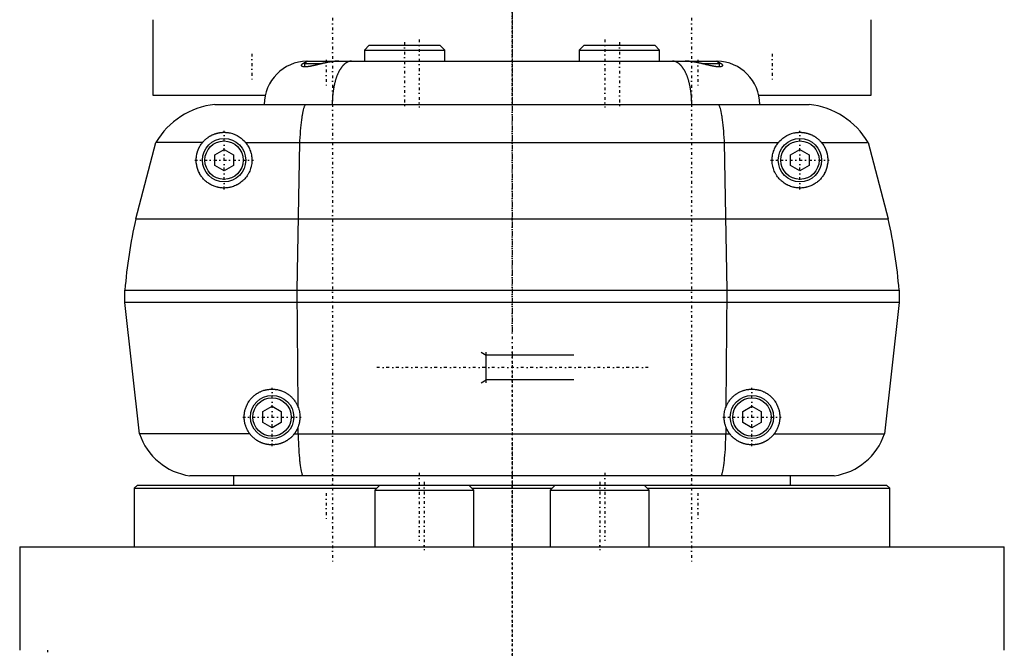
# Model space of a CAD drawing. Extents: x -90 to 90, y -1 to 703.
# Tile 2 of 4: x -80 to 80, y 288 to 390. Entities that reach past the tile are written whole.
import ezdxf

# ---------------------------------------------------------------- set-up
doc = ezdxf.new("R2010")
doc.units = 0
doc.linetypes.add('CENTER', pattern=[1.5, 0.45, -0.5, 0.05, -0.5])
for name, color, linetype in [('AM_0', 7, 'CONTINUOUS'), ('AM_10', 7, 'CONTINUOUS'), ('AM_7', 7, 'CENTER')]:
    doc.layers.add(name, color=color, linetype=linetype)

msp = doc.modelspace()

# ---------------------------------------------------------------- linework, layer by layer
at = {"layer": 'AM_0', "color": 7, "linetype": 'CONTINUOUS'}
for p, q in [((-58, 390.2), (-58, 378)), ((58, 378), (58, 390.2)), ((-23.04, 386.1), (-23.84, 385.3)), ((-23.84, 385.3), (-23.84, 383.5)), ((-23.84, 385.3), (-10.84, 385.3)), ((-23.04, 386.1), (-11.64, 386.1)), ((-10.84, 385.3), (-11.64, 386.1)), ((-10.84, 383.5), (-10.84, 385.3)), ((11.64, 386.1), (10.84, 385.3)), ((10.84, 385.3), (10.84, 383.5)), ((10.84, 385.3), (23.84, 385.3)), ((11.64, 386.1), (23.04, 386.1)), ((23.84, 385.3), (23.04, 386.1)), ((23.84, 383.5), (23.84, 385.3)), ((-33.1, 383.5), (-33.5, 383.1)), ((-33.1, 383.5), (33.1, 383.5)), ((33.5, 383.1), (33.1, 383.5)), ((-33.5, 383.1), (-33.5, 382.57)), ((-33.5, 383.1), (-30.68, 383.1)), ((30.68, 383.1), (33.5, 383.1)), ((33.5, 382.57), (33.5, 383.1)), ((-58, 378), (-39.88, 378)), ((39.88, 378), (58, 378)), ((-48, 376.5), (48, 376.5)), ((-60.75, 358), (-57.5, 370.35)), ((-49.98, 370.35), (-57.5, 370.35)), ((-48, 368.37), (-46.5, 369.23)), ((-46.5, 369.23), (-45, 368.37)), ((-43.02, 370.35), (43.02, 370.35)), ((-34.32, 370.35), (-34.77, 346.5)), ((34.77, 346.5), (34.32, 370.35)), ((45, 368.37), (46.5, 369.23)), ((46.5, 369.23), (48, 368.37)), ((49.98, 370.35), (57.5, 370.35)), ((57.5, 370.35), (60.75, 358)), ((-48, 366.63), (-48, 368.37)), ((-45, 368.37), (-45, 366.63)), ((45, 366.63), (45, 368.37)), ((48, 368.37), (48, 366.63)), ((-46.5, 365.77), (-48, 366.63)), ((-45, 366.63), (-46.5, 365.77)), ((46.5, 365.77), (45, 366.63)), ((48, 366.63), (46.5, 365.77)), ((-60.75, 358), (60.75, 358)), ((-62.5, 346.5), (62.5, 346.5)), ((-62.5, 344.5), (-62.5, 346.5)), ((-34.77, 346.5), (-34.6, 327.75)), ((34.6, 327.75), (34.77, 346.5)), ((62.5, 346.5), (62.5, 344.5)), ((-60.15, 323.3), (-62.5, 344.5)), ((62.5, 344.5), (-62.5, 344.5)), ((62.5, 344.5), (60.15, 323.3)), ((-40.25, 326.87), (-38.75, 327.73)), ((-38.75, 327.73), (-37.25, 326.87)), ((37.25, 326.87), (38.75, 327.73)), ((38.75, 327.73), (40.25, 326.87)), ((-40.25, 325.13), (-40.25, 326.87)), ((-37.25, 326.87), (-37.25, 325.13)), ((37.25, 325.13), (37.25, 326.87)), ((40.25, 326.87), (40.25, 325.13)), ((-38.75, 324.27), (-40.25, 325.13)), ((-37.25, 325.13), (-38.75, 324.27)), ((38.75, 324.27), (37.25, 325.13)), ((40.25, 325.13), (38.75, 324.27)), ((-42.35, 323.3), (-60.15, 323.3)), ((-35.15, 323.3), (35.15, 323.3)), ((-34.57, 324.34), (-34.56, 323.3)), ((34.56, 323.3), (34.57, 324.34)), ((42.35, 323.3), (60.15, 323.3)), ((52, 316.5), (-52, 316.5)), ((-45, 316.5), (-45, 315)), ((45, 315), (45, 316.5)), ((-60.5, 315), (-61, 314.5)), ((-60.5, 315), (60.5, 315)), ((-21.36, 315), (-22.16, 314.2)), ((-6.16, 314.2), (-6.96, 315)), ((6.96, 315), (6.16, 314.2)), ((22.16, 314.2), (21.36, 315)), ((61, 314.5), (60.5, 315)), ((-61, 314.5), (-61, 305)), ((-61, 314.5), (-21.86, 314.5)), ((-22.16, 314.2), (-22.16, 305)), ((-22.16, 314.2), (-6.16, 314.2)), ((-6.46, 314.5), (6.46, 314.5)), ((-6.16, 305), (-6.16, 314.2)), ((6.16, 314.2), (6.16, 305)), ((6.16, 314.2), (22.16, 314.2)), ((21.86, 314.5), (61, 314.5)), ((22.16, 305), (22.16, 314.2)), ((61, 305), (61, 314.5)), ((-79.5, 305), (-79.5, 288.3)), ((-79.5, 305), (79.5, 305)), ((79.5, 288.3), (79.5, 305)), ((-75, 288.3), (-75, 288))]:
    msp.add_line(p, q, dxfattribs=at)
for points in [[(-27.99, 383.5, 0), (-28.02, 383.5, 0), (-28.09, 383.5, 0), (-28.16, 383.5, 0), (-28.19, 383.5, 0), (-28.22, 383.5, 0), (-28.29, 383.49, 0), (-28.36, 383.49, 0), (-28.43, 383.48, 0), (-28.5, 383.48, 0), (-28.56, 383.47, 0), (-28.6, 383.47, 0), (-28.63, 383.47, 0), (-28.7, 383.46, 0), (-28.78, 383.45, 0), (-28.85, 383.44, 0), (-28.92, 383.44, 0), (-28.99, 383.43, 0), (-29.03, 383.42, 0), (-29.06, 383.42, 0), (-29.13, 383.41, 0), (-29.21, 383.4, 0), (-29.24, 383.39, 0), (-29.28, 383.38, 0), (-29.35, 383.37, 0), (-29.43, 383.36, 0), (-29.46, 383.35, 0), (-29.5, 383.35, 0), (-29.57, 383.33, 0), (-29.65, 383.32, 0), (-29.72, 383.31, 0), (-29.8, 383.29, 0), (-29.87, 383.28, 0), (-29.91, 383.27, 0), (-29.95, 383.26, 0), (-30.02, 383.25, 0), (-30.09, 383.23, 0), (-30.17, 383.22, 0), (-30.24, 383.2, 0), (-30.32, 383.18, 0), (-30.36, 383.17, 0), (-30.39, 383.17, 0), (-30.47, 383.15, 0), (-30.54, 383.13, 0), (-30.61, 383.12, 0), (-30.69, 383.1, 0), (-30.76, 383.08, 0), (-30.8, 383.07, 0), (-30.84, 383.06, 0), (-30.91, 383.05, 0), (-30.98, 383.03, 0), (-31.06, 383.01, 0), (-31.13, 382.99, 0), (-31.2, 382.98, 0), (-31.24, 382.97, 0), (-31.27, 382.96, 0), (-31.34, 382.94, 0), (-31.41, 382.92, 0), (-31.49, 382.91, 0), (-31.56, 382.89, 0), (-31.63, 382.87, 0), (-31.66, 382.87, 0), (-31.7, 382.86, 0), (-31.76, 382.84, 0), (-31.83, 382.82, 0), (-31.87, 382.82, 0), (-31.9, 382.81, 0), (-31.97, 382.79, 0), (-32.03, 382.78, 0), (-32.07, 382.77, 0), (-32.1, 382.76, 0), (-32.17, 382.75, 0), (-32.23, 382.73, 0), (-32.3, 382.72, 0), (-32.36, 382.71, 0), (-32.42, 382.69, 0), (-32.45, 382.69, 0), (-32.48, 382.68, 0), (-32.54, 382.67, 0), (-32.6, 382.66, 0), (-32.66, 382.65, 0), (-32.72, 382.64, 0), (-32.78, 382.63, 0), (-32.81, 382.62, 0), (-32.84, 382.62, 0), (-32.89, 382.61, 0), (-32.94, 382.6, 0), (-33, 382.6, 0), (-33.05, 382.59, 0), (-33.1, 382.59, 0), (-33.13, 382.58, 0), (-33.15, 382.58, 0), (-33.2, 382.58, 0), (-33.25, 382.57, 0), (-33.3, 382.57, 0), (-33.34, 382.57, 0), (-33.38, 382.57, 0), (-33.41, 382.57, 0), (-33.43, 382.57, 0), (-33.47, 382.57, 0), (-33.51, 382.57, 0), (-33.55, 382.57, 0), (-33.58, 382.57, 0), (-33.62, 382.58, 0), (-33.63, 382.58, 0), (-33.65, 382.58, 0), (-33.68, 382.58, 0), (-33.72, 382.59, 0), (-33.73, 382.59, 0), (-33.74, 382.6, 0), (-33.77, 382.6, 0), (-33.8, 382.61, 0), (-33.81, 382.62, 0), (-33.82, 382.62, 0), (-33.85, 382.63, 0), (-33.87, 382.64, 0), (-33.89, 382.65, 0), (-33.91, 382.66, 0), (-33.92, 382.67, 0), (-33.93, 382.68, 0), (-33.94, 382.69, 0), (-33.95, 382.7, 0), (-33.96, 382.71, 0), (-33.97, 382.73, 0), (-33.98, 382.74, 0), (-33.99, 382.76, 0), (-33.99, 382.76, 0), (-33.99, 382.77, 0), (-34, 382.79, 0), (-34, 382.8, 0), (-34, 382.81, 0)], [(-34, 382.81, 0), (-34, 382.83, 0), (-33.99, 382.86, 0), (-33.99, 382.89, 0), (-33.98, 382.9, 0), (-33.97, 382.92, 0), (-33.95, 382.95, 0), (-33.93, 382.98, 0), (-33.9, 383.01, 0), (-33.87, 383.04, 0), (-33.83, 383.07, 0), (-33.81, 383.09, 0), (-33.79, 383.11, 0), (-33.74, 383.14, 0), (-33.69, 383.17, 0), (-33.64, 383.2, 0), (-33.58, 383.23, 0), (-33.51, 383.26, 0), (-33.48, 383.27, 0), (-33.44, 383.29, 0), (-33.37, 383.32, 0), (-33.29, 383.34, 0), (-33.25, 383.35, 0)], [(-25.91, 383.5, 0), (-25.93, 383.5, 0), (-25.98, 383.5, 0), (-26.02, 383.5, 0), (-26.05, 383.49, 0), (-26.07, 383.49, 0), (-26.12, 383.49, 0), (-26.16, 383.48, 0), (-26.21, 383.47, 0), (-26.25, 383.46, 0), (-26.3, 383.45, 0), (-26.32, 383.44, 0), (-26.34, 383.43, 0), (-26.39, 383.42, 0), (-26.43, 383.4, 0), (-26.48, 383.39, 0), (-26.52, 383.37, 0), (-26.57, 383.35, 0), (-26.59, 383.34, 0), (-26.61, 383.33, 0), (-26.66, 383.3, 0), (-26.7, 383.28, 0), (-26.72, 383.27, 0), (-26.75, 383.25, 0), (-26.79, 383.22, 0), (-26.83, 383.2, 0), (-26.85, 383.18, 0), (-26.88, 383.17, 0), (-26.92, 383.13, 0), (-26.96, 383.1, 0), (-27.01, 383.07, 0), (-27.05, 383.03, 0), (-27.09, 382.99, 0), (-27.11, 382.97, 0), (-27.13, 382.96, 0), (-27.17, 382.92, 0), (-27.22, 382.87, 0), (-27.26, 382.83, 0), (-27.3, 382.79, 0), (-27.34, 382.74, 0), (-27.36, 382.72, 0), (-27.38, 382.7, 0), (-27.42, 382.65, 0), (-27.46, 382.6, 0), (-27.5, 382.55, 0), (-27.54, 382.5, 0), (-27.57, 382.44, 0), (-27.59, 382.42, 0), (-27.61, 382.39, 0), (-27.65, 382.33, 0), (-27.69, 382.28, 0), (-27.72, 382.22, 0), (-27.76, 382.16, 0), (-27.8, 382.1, 0), (-27.81, 382.07, 0), (-27.83, 382.04, 0), (-27.87, 381.98, 0), (-27.9, 381.91, 0), (-27.94, 381.85, 0), (-27.97, 381.78, 0), (-28.01, 381.71, 0), (-28.02, 381.68, 0), (-28.04, 381.64, 0), (-28.07, 381.57, 0), (-28.1, 381.5, 0), (-28.12, 381.47, 0), (-28.14, 381.43, 0), (-28.17, 381.36, 0), (-28.2, 381.28, 0), (-28.21, 381.25, 0), (-28.23, 381.21, 0), (-28.26, 381.13, 0), (-28.29, 381.06, 0), (-28.32, 380.98, 0), (-28.35, 380.9, 0), (-28.37, 380.82, 0), (-28.39, 380.78, 0), (-28.4, 380.74, 0), (-28.43, 380.66, 0), (-28.45, 380.58, 0), (-28.48, 380.49, 0), (-28.5, 380.41, 0), (-28.53, 380.32, 0), (-28.54, 380.28, 0), (-28.55, 380.24, 0), (-28.58, 380.15, 0), (-28.6, 380.06, 0), (-28.62, 379.97, 0), (-28.64, 379.89, 0), (-28.67, 379.8, 0), (-28.68, 379.75, 0), (-28.69, 379.71, 0), (-28.71, 379.61, 0), (-28.73, 379.52, 0), (-28.75, 379.43, 0), (-28.76, 379.34, 0), (-28.78, 379.24, 0), (-28.79, 379.19, 0), (-28.8, 379.15, 0), (-28.82, 379.05, 0), (-28.83, 378.96, 0), (-28.85, 378.86, 0), (-28.86, 378.76, 0), (-28.88, 378.67, 0), (-28.88, 378.62, 0), (-28.89, 378.57, 0), (-28.9, 378.47, 0), (-28.91, 378.37, 0), (-28.92, 378.32, 0), (-28.93, 378.27, 0), (-28.94, 378.17, 0), (-28.95, 378.07, 0), (-28.95, 378.02, 0), (-28.96, 377.97, 0), (-28.97, 377.87, 0), (-28.97, 377.77, 0), (-28.98, 377.67, 0), (-28.99, 377.57, 0), (-29, 377.47, 0), (-29, 377.42, 0), (-29, 377.37, 0), (-29.01, 377.27, 0), (-29.01, 377.17, 0), (-29.02, 377.06, 0), (-29.02, 376.96, 0), (-29.02, 376.86, 0), (-29.02, 376.81, 0), (-29.02, 376.76, 0), (-29.03, 376.65, 0), (-29.03, 376.55, 0), (-29.03, 376.5, 0)], [(29.03, 376.5, 0), (29.03, 376.55, 0), (29.03, 376.65, 0), (29.02, 376.76, 0), (29.02, 376.81, 0), (29.02, 376.86, 0), (29.02, 376.96, 0), (29.02, 377.06, 0), (29.01, 377.17, 0), (29.01, 377.27, 0), (29, 377.37, 0), (29, 377.42, 0), (29, 377.47, 0), (28.99, 377.57, 0), (28.98, 377.67, 0), (28.97, 377.77, 0), (28.97, 377.87, 0), (28.96, 377.97, 0), (28.95, 378.02, 0), (28.95, 378.07, 0), (28.94, 378.17, 0), (28.93, 378.27, 0), (28.92, 378.32, 0), (28.91, 378.37, 0), (28.9, 378.47, 0), (28.89, 378.57, 0), (28.88, 378.62, 0), (28.88, 378.67, 0), (28.86, 378.76, 0), (28.85, 378.86, 0), (28.83, 378.96, 0), (28.82, 379.05, 0), (28.8, 379.15, 0), (28.79, 379.19, 0), (28.78, 379.24, 0), (28.76, 379.34, 0), (28.75, 379.43, 0), (28.73, 379.52, 0), (28.71, 379.61, 0), (28.69, 379.71, 0), (28.68, 379.75, 0), (28.67, 379.8, 0), (28.64, 379.89, 0), (28.62, 379.97, 0), (28.6, 380.06, 0), (28.58, 380.15, 0), (28.55, 380.24, 0), (28.54, 380.28, 0), (28.53, 380.32, 0), (28.5, 380.41, 0), (28.48, 380.49, 0), (28.45, 380.58, 0), (28.43, 380.66, 0), (28.4, 380.74, 0), (28.39, 380.78, 0), (28.37, 380.82, 0), (28.35, 380.9, 0), (28.32, 380.98, 0), (28.29, 381.06, 0), (28.26, 381.13, 0), (28.23, 381.21, 0), (28.21, 381.25, 0), (28.2, 381.28, 0), (28.17, 381.36, 0), (28.14, 381.43, 0), (28.12, 381.47, 0), (28.1, 381.5, 0), (28.07, 381.57, 0), (28.04, 381.64, 0), (28.02, 381.68, 0), (28.01, 381.71, 0), (27.97, 381.78, 0), (27.94, 381.85, 0), (27.9, 381.91, 0), (27.87, 381.98, 0), (27.83, 382.04, 0), (27.81, 382.07, 0), (27.8, 382.1, 0), (27.76, 382.16, 0), (27.72, 382.22, 0), (27.69, 382.28, 0), (27.65, 382.33, 0), (27.61, 382.39, 0), (27.59, 382.42, 0), (27.57, 382.44, 0), (27.54, 382.5, 0), (27.5, 382.55, 0), (27.46, 382.6, 0), (27.42, 382.65, 0), (27.38, 382.7, 0), (27.36, 382.72, 0), (27.34, 382.74, 0), (27.3, 382.79, 0), (27.26, 382.83, 0), (27.22, 382.87, 0), (27.17, 382.92, 0), (27.13, 382.96, 0), (27.11, 382.97, 0), (27.09, 382.99, 0), (27.05, 383.03, 0), (27.01, 383.07, 0), (26.96, 383.1, 0), (26.92, 383.13, 0), (26.88, 383.17, 0), (26.85, 383.18, 0), (26.83, 383.2, 0), (26.79, 383.22, 0), (26.75, 383.25, 0), (26.72, 383.27, 0), (26.7, 383.28, 0), (26.66, 383.3, 0), (26.61, 383.33, 0), (26.59, 383.34, 0), (26.57, 383.35, 0), (26.52, 383.37, 0), (26.48, 383.39, 0), (26.43, 383.4, 0), (26.39, 383.42, 0), (26.34, 383.43, 0), (26.32, 383.44, 0), (26.3, 383.45, 0), (26.25, 383.46, 0), (26.21, 383.47, 0), (26.16, 383.48, 0), (26.12, 383.49, 0), (26.07, 383.49, 0), (26.05, 383.49, 0), (26.02, 383.5, 0), (25.98, 383.5, 0), (25.93, 383.5, 0), (25.91, 383.5, 0)], [(34, 382.81, 0), (34, 382.81, 0), (34, 382.79, 0), (34, 382.78, 0), (33.99, 382.77, 0), (33.99, 382.76, 0), (33.99, 382.75, 0), (33.98, 382.74, 0), (33.97, 382.72, 0), (33.96, 382.71, 0), (33.95, 382.7, 0), (33.95, 382.69, 0), (33.94, 382.69, 0), (33.93, 382.68, 0), (33.91, 382.66, 0), (33.9, 382.65, 0), (33.88, 382.64, 0), (33.86, 382.64, 0), (33.85, 382.63, 0), (33.84, 382.63, 0), (33.82, 382.62, 0), (33.8, 382.61, 0), (33.78, 382.61, 0), (33.77, 382.6, 0), (33.75, 382.6, 0), (33.72, 382.59, 0), (33.71, 382.59, 0), (33.69, 382.59, 0), (33.66, 382.58, 0), (33.63, 382.58, 0), (33.6, 382.57, 0), (33.56, 382.57, 0), (33.53, 382.57, 0), (33.51, 382.57, 0), (33.49, 382.57, 0), (33.46, 382.57, 0), (33.42, 382.57, 0), (33.38, 382.57, 0), (33.33, 382.57, 0), (33.29, 382.57, 0), (33.27, 382.57, 0), (33.25, 382.57, 0), (33.2, 382.58, 0), (33.16, 382.58, 0), (33.11, 382.58, 0), (33.06, 382.59, 0), (33.01, 382.6, 0), (32.99, 382.6, 0), (32.96, 382.6, 0), (32.91, 382.61, 0), (32.85, 382.62, 0), (32.8, 382.63, 0), (32.74, 382.63, 0), (32.69, 382.64, 0), (32.66, 382.65, 0), (32.63, 382.65, 0), (32.57, 382.67, 0), (32.51, 382.68, 0), (32.45, 382.69, 0), (32.39, 382.7, 0), (32.33, 382.71, 0), (32.3, 382.72, 0), (32.26, 382.73, 0), (32.2, 382.74, 0), (32.14, 382.76, 0), (32.1, 382.76, 0), (32.07, 382.77, 0), (32, 382.79, 0), (31.94, 382.8, 0), (31.9, 382.81, 0), (31.87, 382.82, 0), (31.8, 382.83, 0), (31.73, 382.85, 0), (31.66, 382.87, 0), (31.59, 382.88, 0), (31.52, 382.9, 0), (31.48, 382.91, 0), (31.45, 382.92, 0), (31.37, 382.93, 0), (31.3, 382.95, 0), (31.23, 382.97, 0), (31.15, 382.99, 0), (31.08, 383.01, 0), (31.04, 383.02, 0), (31, 383.02, 0), (30.93, 383.04, 0), (30.85, 383.06, 0), (30.77, 383.08, 0), (30.7, 383.1, 0), (30.62, 383.11, 0), (30.58, 383.12, 0), (30.54, 383.13, 0), (30.46, 383.15, 0), (30.38, 383.17, 0), (30.31, 383.19, 0), (30.23, 383.2, 0), (30.15, 383.22, 0), (30.11, 383.23, 0), (30.07, 383.24, 0), (29.99, 383.25, 0), (29.91, 383.27, 0), (29.83, 383.29, 0), (29.75, 383.3, 0), (29.67, 383.32, 0), (29.63, 383.32, 0), (29.59, 383.33, 0), (29.51, 383.35, 0), (29.43, 383.36, 0), (29.39, 383.37, 0), (29.35, 383.37, 0), (29.27, 383.39, 0), (29.19, 383.4, 0), (29.15, 383.4, 0), (29.11, 383.41, 0), (29.03, 383.42, 0), (28.95, 383.43, 0), (28.87, 383.44, 0), (28.79, 383.45, 0), (28.71, 383.46, 0), (28.67, 383.46, 0), (28.63, 383.47, 0), (28.56, 383.47, 0), (28.48, 383.48, 0), (28.4, 383.49, 0), (28.33, 383.49, 0), (28.25, 383.49, 0), (28.21, 383.5, 0), (28.18, 383.5, 0), (28.1, 383.5, 0), (28.03, 383.5, 0), (27.99, 383.5, 0)], [(33.25, 383.35, 0), (33.29, 383.34, 0), (33.36, 383.32, 0), (33.44, 383.29, 0), (33.47, 383.28, 0), (33.5, 383.26, 0), (33.57, 383.23, 0), (33.63, 383.2, 0), (33.68, 383.17, 0), (33.73, 383.14, 0), (33.78, 383.11, 0), (33.8, 383.1, 0), (33.82, 383.08, 0), (33.86, 383.05, 0), (33.9, 383.02, 0), (33.93, 382.98, 0), (33.95, 382.95, 0), (33.97, 382.92, 0), (33.98, 382.9, 0), (33.98, 382.89, 0), (33.99, 382.86, 0), (34, 382.83, 0), (34, 382.81, 0)], [(-33.33, 376.5, 0), (-33.37, 376.46, 0), (-33.44, 376.36, 0), (-33.51, 376.23, 0), (-33.55, 376.15, 0), (-33.58, 376.06, 0), (-33.65, 375.86, 0), (-33.71, 375.63, 0), (-33.78, 375.36, 0), (-33.84, 375.07, 0), (-33.89, 374.74, 0), (-33.92, 374.57, 0), (-33.95, 374.39, 0), (-34, 374.01, 0), (-34.05, 373.6, 0), (-34.1, 373.16, 0), (-34.15, 372.7, 0), (-34.19, 372.21, 0), (-34.21, 371.96, 0), (-34.23, 371.71, 0), (-34.27, 371.18, 0), (-34.3, 370.63, 0), (-34.32, 370.35, 0)], [(34.32, 370.35, 0), (34.3, 370.63, 0), (34.27, 371.18, 0), (34.23, 371.71, 0), (34.21, 371.96, 0), (34.19, 372.21, 0), (34.15, 372.69, 0), (34.1, 373.15, 0), (34.05, 373.59, 0), (34, 374, 0), (33.95, 374.38, 0), (33.92, 374.56, 0), (33.89, 374.74, 0), (33.84, 375.06, 0), (33.78, 375.36, 0), (33.71, 375.62, 0), (33.65, 375.86, 0), (33.58, 376.06, 0), (33.55, 376.14, 0), (33.51, 376.22, 0), (33.44, 376.36, 0), (33.37, 376.46, 0), (33.33, 376.5, 0)], [(-49.98, 370.35, 0), (-49.95, 370.39, 0), (-49.89, 370.45, 0), (-49.83, 370.52, 0), (-49.8, 370.56, 0), (-49.77, 370.59, 0), (-49.71, 370.66, 0), (-49.64, 370.72, 0), (-49.58, 370.78, 0), (-49.51, 370.84, 0), (-49.45, 370.9, 0), (-49.41, 370.93, 0), (-49.38, 370.96, 0), (-49.31, 371.02, 0), (-49.24, 371.07, 0), (-49.17, 371.13, 0), (-49.09, 371.18, 0), (-49.02, 371.23, 0), (-48.99, 371.25, 0), (-48.95, 371.28, 0), (-48.88, 371.32, 0), (-48.8, 371.37, 0), (-48.77, 371.39, 0), (-48.73, 371.41, 0), (-48.65, 371.45, 0), (-48.58, 371.49, 0), (-48.54, 371.51, 0), (-48.5, 371.53, 0), (-48.43, 371.57, 0), (-48.35, 371.6, 0), (-48.28, 371.63, 0), (-48.2, 371.67, 0), (-48.12, 371.7, 0), (-48.09, 371.71, 0), (-48.05, 371.73, 0), (-47.97, 371.75, 0), (-47.89, 371.78, 0), (-47.82, 371.8, 0), (-47.74, 371.82, 0), (-47.67, 371.85, 0), (-47.63, 371.86, 0), (-47.59, 371.87, 0), (-47.52, 371.88, 0), (-47.44, 371.9, 0), (-47.37, 371.92, 0), (-47.29, 371.93, 0), (-47.22, 371.94, 0), (-47.18, 371.95, 0), (-47.14, 371.95, 0), (-47.07, 371.96, 0), (-47, 371.97, 0), (-46.92, 371.98, 0), (-46.85, 371.99, 0), (-46.78, 371.99, 0), (-46.74, 371.99, 0), (-46.71, 372, 0), (-46.64, 372, 0), (-46.56, 372, 0), (-46.49, 372, 0), (-46.42, 372, 0), (-46.35, 372, 0), (-46.32, 372, 0), (-46.28, 371.99, 0), (-46.21, 371.99, 0), (-46.15, 371.99, 0), (-46.11, 371.98, 0), (-46.08, 371.98, 0), (-46.01, 371.97, 0), (-45.94, 371.97, 0), (-45.91, 371.96, 0), (-45.87, 371.96, 0), (-45.81, 371.95, 0), (-45.74, 371.94, 0), (-45.51, 371.89, 0), (-45.13, 371.79, 0), (-44.76, 371.65, 0), (-44.4, 371.48, 0), (-44.06, 371.28, 0), (-43.9, 371.17, 0), (-43.74, 371.06, 0), (-43.44, 370.8, 0), (-43.27, 370.63, 0), (-43.22, 370.58, 0), (-43.18, 370.53, 0), (-43.15, 370.51, 0), (-43.13, 370.48, 0), (-43.08, 370.43, 0), (-43.04, 370.38, 0), (-43.02, 370.35, 0)], [(43.02, 370.35, 0), (43.04, 370.38, 0), (43.08, 370.43, 0), (43.13, 370.48, 0), (43.15, 370.51, 0), (43.18, 370.53, 0), (43.22, 370.58, 0), (43.27, 370.63, 0), (43.44, 370.8, 0), (43.74, 371.06, 0), (43.9, 371.17, 0), (44.06, 371.28, 0), (44.4, 371.48, 0), (44.76, 371.65, 0), (45.13, 371.79, 0), (45.51, 371.89, 0), (45.74, 371.94, 0), (45.81, 371.95, 0), (45.87, 371.96, 0), (45.91, 371.96, 0), (45.94, 371.97, 0), (46.01, 371.97, 0), (46.08, 371.98, 0), (46.11, 371.98, 0), (46.15, 371.99, 0), (46.21, 371.99, 0), (46.28, 371.99, 0), (46.32, 372, 0), (46.35, 372, 0), (46.42, 372, 0), (46.49, 372, 0), (46.56, 372, 0), (46.64, 372, 0), (46.71, 372, 0), (46.74, 371.99, 0), (46.78, 371.99, 0), (46.85, 371.99, 0), (46.93, 371.98, 0), (47, 371.97, 0), (47.07, 371.96, 0), (47.15, 371.95, 0), (47.18, 371.95, 0), (47.22, 371.94, 0), (47.29, 371.93, 0), (47.37, 371.92, 0), (47.44, 371.9, 0), (47.52, 371.88, 0), (47.59, 371.86, 0), (47.63, 371.86, 0), (47.67, 371.85, 0), (47.75, 371.82, 0), (47.82, 371.8, 0), (47.9, 371.78, 0), (47.97, 371.75, 0), (48.05, 371.72, 0), (48.09, 371.71, 0), (48.13, 371.7, 0), (48.2, 371.67, 0), (48.28, 371.63, 0), (48.35, 371.6, 0), (48.43, 371.57, 0), (48.5, 371.53, 0), (48.54, 371.51, 0), (48.58, 371.49, 0), (48.65, 371.45, 0), (48.73, 371.41, 0), (48.77, 371.39, 0), (48.8, 371.37, 0), (48.88, 371.32, 0), (48.95, 371.27, 0), (48.99, 371.25, 0), (49.02, 371.23, 0), (49.1, 371.18, 0), (49.17, 371.12, 0), (49.24, 371.07, 0), (49.31, 371.02, 0), (49.38, 370.96, 0), (49.41, 370.93, 0), (49.45, 370.9, 0), (49.51, 370.84, 0), (49.58, 370.78, 0), (49.64, 370.72, 0), (49.71, 370.65, 0), (49.77, 370.59, 0), (49.8, 370.56, 0), (49.83, 370.52, 0), (49.89, 370.45, 0), (49.95, 370.39, 0), (49.98, 370.35, 0)], [(-43.02, 370.35, 0), (-42.96, 370.28, 0), (-42.85, 370.14, 0), (-42.75, 369.99, 0), (-42.7, 369.91, 0), (-42.65, 369.83, 0), (-42.56, 369.67, 0), (-42.47, 369.5, 0), (-42.38, 369.32, 0), (-42.31, 369.14, 0), (-42.24, 368.95, 0), (-42.21, 368.86, 0), (-42.18, 368.76, 0), (-42.13, 368.56, 0), (-42.08, 368.36, 0), (-42.05, 368.16, 0), (-42.02, 367.96, 0), (-42.01, 367.75, 0), (-42, 367.65, 0), (-42, 367.55, 0), (-42, 367.35, 0), (-42.01, 367.14, 0), (-42.02, 367.04, 0), (-42.03, 366.94, 0), (-42.06, 366.74, 0), (-42.1, 366.54, 0), (-42.13, 366.44, 0), (-42.15, 366.34, 0), (-42.21, 366.13, 0), (-42.28, 365.93, 0), (-42.36, 365.73, 0), (-42.45, 365.54, 0), (-42.55, 365.35, 0), (-42.6, 365.25, 0), (-42.66, 365.16, 0), (-42.77, 364.98, 0), (-42.9, 364.8, 0), (-43.03, 364.64, 0), (-43.17, 364.48, 0), (-43.31, 364.32, 0), (-43.39, 364.25, 0), (-43.46, 364.18, 0), (-43.62, 364.04, 0), (-43.77, 363.92, 0), (-43.94, 363.8, 0), (-44.1, 363.69, 0), (-44.27, 363.59, 0), (-44.36, 363.54, 0), (-44.45, 363.5, 0), (-44.62, 363.41, 0), (-44.8, 363.33, 0), (-44.99, 363.26, 0), (-45.17, 363.2, 0), (-45.36, 363.15, 0), (-45.45, 363.12, 0), (-45.54, 363.1, 0), (-45.73, 363.07, 0), (-45.91, 363.04, 0), (-46.09, 363.02, 0), (-46.28, 363.01, 0), (-46.45, 363, 0), (-46.54, 363, 0), (-46.63, 363, 0), (-46.8, 363.01, 0), (-46.97, 363.02, 0), (-47.05, 363.03, 0), (-47.14, 363.05, 0), (-47.3, 363.07, 0), (-47.45, 363.1, 0), (-47.53, 363.12, 0), (-47.61, 363.14, 0), (-47.77, 363.18, 0), (-47.93, 363.23, 0), (-48.08, 363.29, 0), (-48.23, 363.35, 0), (-48.38, 363.41, 0), (-48.46, 363.45, 0), (-48.53, 363.48, 0), (-48.67, 363.56, 0), (-48.82, 363.64, 0), (-48.95, 363.73, 0), (-49.09, 363.82, 0), (-49.22, 363.91, 0), (-49.28, 363.96, 0), (-49.35, 364.01, 0), (-49.47, 364.12, 0), (-49.59, 364.23, 0), (-49.7, 364.34, 0), (-49.81, 364.45, 0), (-49.92, 364.57, 0), (-49.97, 364.63, 0), (-50.02, 364.69, 0), (-50.11, 364.82, 0), (-50.2, 364.94, 0), (-50.29, 365.07, 0), (-50.37, 365.21, 0), (-50.45, 365.35, 0), (-50.49, 365.43, 0), (-50.53, 365.5, 0), (-50.6, 365.65, 0), (-50.67, 365.81, 0), (-50.73, 365.97, 0), (-50.79, 366.14, 0), (-50.84, 366.31, 0), (-50.86, 366.4, 0), (-50.88, 366.49, 0), (-50.92, 366.67, 0), (-50.95, 366.85, 0), (-50.97, 366.94, 0), (-50.98, 367.04, 0), (-50.99, 367.22, 0), (-51, 367.42, 0), (-51, 367.51, 0), (-51, 367.61, 0), (-50.99, 367.8, 0), (-50.97, 368, 0), (-50.95, 368.2, 0), (-50.91, 368.4, 0), (-50.88, 368.51, 0), (-50.88, 368.55, 0), (-50.87, 368.58, 0), (-50.86, 368.6, 0), (-50.86, 368.61, 0), (-50.85, 368.65, 0), (-50.84, 368.68, 0), (-50.84, 368.7, 0), (-50.83, 368.71, 0), (-50.82, 368.75, 0), (-50.81, 368.78, 0), (-50.81, 368.8, 0), (-50.8, 368.81, 0), (-50.79, 368.85, 0), (-50.78, 368.88, 0), (-50.77, 368.91, 0), (-50.76, 368.95, 0), (-50.75, 368.98, 0), (-50.74, 369, 0), (-50.74, 369.01, 0), (-50.73, 369.05, 0), (-50.71, 369.08, 0), (-50.7, 369.11, 0), (-50.69, 369.14, 0), (-50.68, 369.18, 0), (-50.67, 369.19, 0), (-50.66, 369.21, 0), (-50.65, 369.24, 0), (-50.64, 369.27, 0), (-50.62, 369.31, 0), (-50.61, 369.34, 0), (-50.59, 369.37, 0), (-50.59, 369.39, 0), (-50.58, 369.4, 0), (-50.56, 369.43, 0), (-50.55, 369.47, 0), (-50.49, 369.58, 0), (-50.39, 369.76, 0), (-50.34, 369.85, 0), (-50.28, 369.94, 0), (-50.17, 370.11, 0), (-50.05, 370.27, 0), (-49.98, 370.35, 0)], [(49.98, 370.35, 0), (50.05, 370.27, 0), (50.17, 370.11, 0), (50.28, 369.94, 0), (50.34, 369.85, 0), (50.39, 369.76, 0), (50.49, 369.58, 0), (50.55, 369.47, 0), (50.56, 369.43, 0), (50.58, 369.4, 0), (50.59, 369.39, 0), (50.59, 369.37, 0), (50.61, 369.34, 0), (50.62, 369.31, 0), (50.64, 369.27, 0), (50.65, 369.24, 0), (50.66, 369.21, 0), (50.67, 369.19, 0), (50.68, 369.18, 0), (50.69, 369.14, 0), (50.7, 369.11, 0), (50.71, 369.08, 0), (50.73, 369.05, 0), (50.74, 369.01, 0), (50.74, 369, 0), (50.75, 368.98, 0), (50.76, 368.95, 0), (50.77, 368.91, 0), (50.78, 368.88, 0), (50.79, 368.85, 0), (50.8, 368.81, 0), (50.81, 368.8, 0), (50.81, 368.78, 0), (50.82, 368.75, 0), (50.83, 368.71, 0), (50.84, 368.7, 0), (50.84, 368.68, 0), (50.85, 368.65, 0), (50.86, 368.61, 0), (50.86, 368.6, 0), (50.87, 368.58, 0), (50.88, 368.55, 0), (50.88, 368.51, 0), (50.91, 368.4, 0), (50.95, 368.2, 0), (50.97, 368, 0), (50.99, 367.8, 0), (51, 367.61, 0), (51, 367.51, 0), (51, 367.42, 0), (50.99, 367.22, 0), (50.98, 367.04, 0), (50.97, 366.94, 0), (50.95, 366.85, 0), (50.92, 366.67, 0), (50.88, 366.49, 0), (50.86, 366.4, 0), (50.84, 366.31, 0), (50.79, 366.14, 0), (50.73, 365.97, 0), (50.67, 365.81, 0), (50.6, 365.65, 0), (50.53, 365.5, 0), (50.49, 365.43, 0), (50.45, 365.35, 0), (50.37, 365.21, 0), (50.29, 365.07, 0), (50.2, 364.94, 0), (50.11, 364.82, 0), (50.02, 364.69, 0), (49.97, 364.63, 0), (49.92, 364.57, 0), (49.81, 364.45, 0), (49.7, 364.34, 0), (49.59, 364.23, 0), (49.47, 364.12, 0), (49.35, 364.01, 0), (49.28, 363.96, 0), (49.22, 363.91, 0), (49.09, 363.82, 0), (48.95, 363.73, 0), (48.82, 363.64, 0), (48.67, 363.56, 0), (48.53, 363.48, 0), (48.46, 363.45, 0), (48.38, 363.41, 0), (48.23, 363.35, 0), (48.08, 363.29, 0), (47.93, 363.23, 0), (47.77, 363.18, 0), (47.61, 363.14, 0), (47.53, 363.12, 0), (47.45, 363.1, 0), (47.3, 363.07, 0), (47.14, 363.05, 0), (47.05, 363.03, 0), (46.97, 363.02, 0), (46.8, 363.01, 0), (46.63, 363, 0), (46.54, 363, 0), (46.45, 363, 0), (46.28, 363.01, 0), (46.09, 363.02, 0), (45.91, 363.04, 0), (45.73, 363.07, 0), (45.54, 363.1, 0), (45.45, 363.12, 0), (45.36, 363.15, 0), (45.17, 363.2, 0), (44.99, 363.26, 0), (44.8, 363.33, 0), (44.62, 363.41, 0), (44.45, 363.5, 0), (44.36, 363.54, 0), (44.27, 363.59, 0), (44.1, 363.69, 0), (43.94, 363.8, 0), (43.77, 363.92, 0), (43.62, 364.04, 0), (43.46, 364.18, 0), (43.39, 364.25, 0), (43.31, 364.32, 0), (43.17, 364.48, 0), (43.03, 364.64, 0), (42.9, 364.8, 0), (42.77, 364.98, 0), (42.66, 365.16, 0), (42.6, 365.25, 0), (42.55, 365.35, 0), (42.45, 365.54, 0), (42.36, 365.73, 0), (42.28, 365.93, 0), (42.21, 366.13, 0), (42.15, 366.34, 0), (42.13, 366.44, 0), (42.1, 366.54, 0), (42.06, 366.74, 0), (42.03, 366.94, 0), (42.02, 367.04, 0), (42.01, 367.14, 0), (42, 367.35, 0), (42, 367.55, 0), (42, 367.65, 0), (42.01, 367.75, 0), (42.02, 367.96, 0), (42.05, 368.16, 0), (42.08, 368.36, 0), (42.13, 368.56, 0), (42.18, 368.76, 0), (42.21, 368.86, 0), (42.24, 368.95, 0), (42.31, 369.14, 0), (42.38, 369.32, 0), (42.47, 369.5, 0), (42.56, 369.67, 0), (42.65, 369.83, 0), (42.7, 369.91, 0), (42.75, 369.99, 0), (42.85, 370.14, 0), (42.96, 370.28, 0), (43.02, 370.35, 0)], [(-42.35, 323.3, 0), (-42.39, 323.36, 0), (-42.48, 323.48, 0), (-42.56, 323.6, 0), (-42.59, 323.66, 0), (-42.63, 323.72, 0), (-42.7, 323.85, 0), (-42.77, 323.98, 0), (-42.84, 324.11, 0), (-42.89, 324.25, 0), (-42.95, 324.38, 0), (-42.98, 324.45, 0), (-43, 324.52, 0), (-43.05, 324.66, 0), (-43.09, 324.8, 0), (-43.12, 324.94, 0), (-43.16, 325.09, 0), (-43.18, 325.23, 0), (-43.2, 325.3, 0), (-43.21, 325.37, 0), (-43.22, 325.51, 0), (-43.24, 325.65, 0), (-43.24, 325.72, 0), (-43.25, 325.79, 0), (-43.25, 325.93, 0), (-43.25, 326.07, 0), (-43.25, 326.14, 0), (-43.24, 326.21, 0), (-43.24, 326.36, 0), (-43.22, 326.5, 0), (-43.2, 326.64, 0), (-43.18, 326.78, 0), (-43.15, 326.92, 0), (-43.14, 326.99, 0), (-43.12, 327.06, 0), (-43.09, 327.2, 0), (-43.05, 327.34, 0), (-43, 327.47, 0), (-42.95, 327.61, 0), (-42.9, 327.74, 0), (-42.87, 327.8, 0), (-42.84, 327.87, 0), (-42.78, 327.99, 0), (-42.72, 328.12, 0), (-42.65, 328.24, 0), (-42.58, 328.36, 0), (-42.51, 328.48, 0), (-42.47, 328.53, 0), (-42.43, 328.59, 0), (-42.35, 328.7, 0), (-42.27, 328.81, 0), (-42.18, 328.91, 0), (-42.1, 329.01, 0), (-42.01, 329.1, 0), (-41.96, 329.15, 0), (-41.92, 329.2, 0), (-41.82, 329.29, 0), (-41.72, 329.38, 0), (-41.62, 329.47, 0), (-41.51, 329.55, 0), (-41.41, 329.63, 0), (-41.35, 329.67, 0), (-41.3, 329.71, 0), (-41.18, 329.79, 0), (-41.06, 329.86, 0), (-41.01, 329.89, 0), (-40.95, 329.93, 0), (-40.82, 329.99, 0), (-40.7, 330.06, 0), (-40.64, 330.08, 0), (-40.58, 330.11, 0), (-40.45, 330.17, 0), (-40.32, 330.22, 0), (-40.19, 330.26, 0), (-40.06, 330.31, 0), (-39.93, 330.34, 0), (-39.86, 330.36, 0), (-39.79, 330.38, 0), (-39.66, 330.41, 0), (-39.52, 330.43, 0), (-39.39, 330.45, 0), (-39.26, 330.47, 0), (-39.12, 330.48, 0), (-39.05, 330.49, 0), (-38.99, 330.49, 0), (-38.85, 330.5, 0), (-38.72, 330.5, 0), (-38.58, 330.5, 0), (-38.45, 330.49, 0), (-38.31, 330.48, 0), (-38.24, 330.47, 0), (-38.17, 330.46, 0), (-38.03, 330.44, 0), (-37.89, 330.42, 0), (-37.75, 330.39, 0), (-37.61, 330.35, 0), (-37.47, 330.31, 0), (-37.4, 330.29, 0), (-37.33, 330.27, 0), (-37.2, 330.22, 0), (-37.06, 330.17, 0), (-36.93, 330.11, 0), (-36.8, 330.05, 0), (-36.67, 329.99, 0), (-36.6, 329.95, 0), (-36.54, 329.92, 0), (-36.41, 329.85, 0), (-36.29, 329.77, 0), (-36.23, 329.73, 0), (-36.17, 329.69, 0), (-36.06, 329.6, 0), (-35.94, 329.52, 0), (-35.89, 329.47, 0), (-35.83, 329.43, 0), (-35.73, 329.33, 0), (-35.63, 329.24, 0), (-35.53, 329.14, 0), (-35.43, 329.04, 0), (-35.33, 328.93, 0), (-35.29, 328.87, 0), (-35.24, 328.82, 0), (-35.15, 328.7, 0), (-35.07, 328.58, 0), (-34.98, 328.46, 0), (-34.91, 328.34, 0), (-34.83, 328.21, 0), (-34.8, 328.15, 0), (-34.76, 328.08, 0), (-34.69, 327.95, 0), (-34.63, 327.81, 0), (-34.6, 327.75, 0)], [(34.6, 327.75, 0), (34.63, 327.81, 0), (34.69, 327.95, 0), (34.76, 328.08, 0), (34.8, 328.15, 0), (34.83, 328.21, 0), (34.91, 328.34, 0), (34.98, 328.46, 0), (35.07, 328.58, 0), (35.15, 328.7, 0), (35.24, 328.82, 0), (35.29, 328.87, 0), (35.33, 328.93, 0), (35.43, 329.04, 0), (35.53, 329.14, 0), (35.63, 329.24, 0), (35.73, 329.33, 0), (35.83, 329.43, 0), (35.89, 329.47, 0), (35.94, 329.52, 0), (36.06, 329.6, 0), (36.17, 329.69, 0), (36.23, 329.73, 0), (36.29, 329.77, 0), (36.41, 329.85, 0), (36.54, 329.92, 0), (36.6, 329.95, 0), (36.67, 329.99, 0), (36.8, 330.05, 0), (36.93, 330.11, 0), (37.06, 330.17, 0), (37.2, 330.22, 0), (37.33, 330.27, 0), (37.4, 330.29, 0), (37.47, 330.31, 0), (37.61, 330.35, 0), (37.75, 330.39, 0), (37.89, 330.42, 0), (38.03, 330.44, 0), (38.17, 330.46, 0), (38.24, 330.47, 0), (38.31, 330.48, 0), (38.45, 330.49, 0), (38.58, 330.5, 0), (38.72, 330.5, 0), (38.85, 330.5, 0), (38.99, 330.49, 0), (39.05, 330.49, 0), (39.12, 330.48, 0), (39.26, 330.47, 0), (39.39, 330.45, 0), (39.52, 330.43, 0), (39.66, 330.41, 0), (39.79, 330.38, 0), (39.86, 330.36, 0), (39.93, 330.34, 0), (40.06, 330.31, 0), (40.19, 330.26, 0), (40.32, 330.22, 0), (40.45, 330.17, 0), (40.58, 330.11, 0), (40.64, 330.08, 0), (40.7, 330.06, 0), (40.82, 329.99, 0), (40.95, 329.93, 0), (41.01, 329.89, 0), (41.06, 329.86, 0), (41.18, 329.79, 0), (41.3, 329.71, 0), (41.35, 329.67, 0), (41.41, 329.63, 0), (41.51, 329.55, 0), (41.62, 329.47, 0), (41.72, 329.38, 0), (41.82, 329.29, 0), (41.92, 329.2, 0), (41.96, 329.15, 0), (42.01, 329.1, 0), (42.1, 329.01, 0), (42.18, 328.91, 0), (42.27, 328.81, 0), (42.35, 328.7, 0), (42.43, 328.59, 0), (42.47, 328.53, 0), (42.51, 328.48, 0), (42.58, 328.36, 0), (42.65, 328.24, 0), (42.72, 328.12, 0), (42.78, 327.99, 0), (42.84, 327.87, 0), (42.87, 327.8, 0), (42.9, 327.74, 0), (42.95, 327.61, 0), (43, 327.47, 0), (43.05, 327.34, 0), (43.09, 327.2, 0), (43.12, 327.06, 0), (43.14, 326.99, 0), (43.15, 326.92, 0), (43.18, 326.78, 0), (43.2, 326.64, 0), (43.22, 326.5, 0), (43.24, 326.36, 0), (43.24, 326.21, 0), (43.25, 326.14, 0), (43.25, 326.07, 0), (43.25, 325.93, 0), (43.25, 325.79, 0), (43.24, 325.72, 0), (43.24, 325.65, 0), (43.22, 325.51, 0), (43.21, 325.37, 0), (43.2, 325.3, 0), (43.18, 325.23, 0), (43.16, 325.09, 0), (43.12, 324.94, 0), (43.09, 324.8, 0), (43.05, 324.66, 0), (43, 324.52, 0), (42.98, 324.45, 0), (42.95, 324.38, 0), (42.89, 324.25, 0), (42.84, 324.11, 0), (42.77, 323.98, 0), (42.7, 323.85, 0), (42.63, 323.72, 0), (42.59, 323.66, 0), (42.56, 323.6, 0), (42.48, 323.48, 0), (42.39, 323.36, 0), (42.35, 323.3, 0)], [(-34.6, 327.75, 0), (-34.57, 327.66, 0), (-34.5, 327.47, 0), (-34.44, 327.29, 0), (-34.41, 327.2, 0), (-34.39, 327.1, 0), (-34.34, 326.91, 0), (-34.31, 326.72, 0), (-34.28, 326.53, 0), (-34.26, 326.34, 0), (-34.25, 326.14, 0), (-34.25, 326.04, 0), (-34.25, 325.95, 0), (-34.26, 325.75, 0), (-34.27, 325.56, 0), (-34.29, 325.37, 0), (-34.33, 325.17, 0), (-34.37, 324.98, 0), (-34.39, 324.89, 0), (-34.41, 324.8, 0), (-34.47, 324.61, 0), (-34.53, 324.43, 0), (-34.57, 324.34, 0)], [(34.57, 324.34, 0), (34.53, 324.43, 0), (34.47, 324.61, 0), (34.41, 324.8, 0), (34.39, 324.89, 0), (34.37, 324.98, 0), (34.33, 325.17, 0), (34.29, 325.37, 0), (34.27, 325.56, 0), (34.26, 325.75, 0), (34.25, 325.95, 0), (34.25, 326.04, 0), (34.25, 326.14, 0), (34.26, 326.34, 0), (34.28, 326.53, 0), (34.31, 326.72, 0), (34.34, 326.91, 0), (34.39, 327.1, 0), (34.41, 327.2, 0), (34.44, 327.29, 0), (34.5, 327.47, 0), (34.57, 327.66, 0), (34.6, 327.75, 0)], [(-35.15, 323.3, 0), (-35.17, 323.27, 0), (-35.22, 323.21, 0), (-35.27, 323.15, 0), (-35.29, 323.12, 0), (-35.31, 323.09, 0), (-35.36, 323.04, 0), (-35.41, 322.98, 0), (-35.46, 322.92, 0), (-35.52, 322.87, 0), (-35.57, 322.82, 0), (-35.6, 322.79, 0), (-35.62, 322.76, 0), (-35.68, 322.71, 0), (-35.73, 322.66, 0), (-35.79, 322.61, 0), (-35.84, 322.56, 0), (-35.9, 322.52, 0), (-35.93, 322.49, 0), (-35.96, 322.47, 0), (-36.02, 322.43, 0), (-36.08, 322.38, 0), (-36.11, 322.36, 0), (-36.14, 322.34, 0), (-36.2, 322.29, 0), (-36.26, 322.25, 0), (-36.29, 322.23, 0), (-36.32, 322.21, 0), (-36.38, 322.17, 0), (-36.45, 322.14, 0), (-36.51, 322.1, 0), (-36.57, 322.06, 0), (-36.64, 322.03, 0), (-36.67, 322.01, 0), (-36.7, 321.99, 0), (-36.77, 321.96, 0), (-36.84, 321.93, 0), (-36.9, 321.9, 0), (-36.97, 321.87, 0), (-37.04, 321.84, 0), (-37.07, 321.82, 0), (-37.11, 321.81, 0), (-37.18, 321.78, 0), (-37.25, 321.76, 0), (-37.32, 321.73, 0), (-37.39, 321.71, 0), (-37.46, 321.69, 0), (-37.5, 321.68, 0), (-37.53, 321.67, 0), (-37.6, 321.65, 0), (-37.68, 321.63, 0), (-37.75, 321.61, 0), (-37.82, 321.6, 0), (-37.9, 321.58, 0), (-37.93, 321.57, 0), (-37.97, 321.57, 0), (-38.05, 321.56, 0), (-38.12, 321.54, 0), (-38.2, 321.53, 0), (-38.27, 321.53, 0), (-38.35, 321.52, 0), (-38.39, 321.51, 0), (-38.42, 321.51, 0), (-38.5, 321.51, 0), (-38.58, 321.5, 0), (-38.61, 321.5, 0), (-38.65, 321.5, 0), (-38.73, 321.5, 0), (-38.81, 321.5, 0), (-38.85, 321.5, 0), (-38.88, 321.5, 0), (-38.96, 321.5, 0), (-39.04, 321.51, 0), (-39.12, 321.51, 0), (-39.19, 321.52, 0), (-39.27, 321.53, 0), (-39.31, 321.54, 0), (-39.35, 321.54, 0), (-39.43, 321.55, 0), (-39.51, 321.56, 0), (-39.58, 321.58, 0), (-39.66, 321.59, 0), (-39.74, 321.61, 0), (-39.78, 321.62, 0), (-39.81, 321.63, 0), (-39.89, 321.65, 0), (-39.97, 321.67, 0), (-40.04, 321.69, 0), (-40.12, 321.71, 0), (-40.2, 321.74, 0), (-40.23, 321.75, 0), (-40.27, 321.77, 0), (-40.35, 321.79, 0), (-40.42, 321.82, 0), (-40.49, 321.85, 0), (-40.57, 321.88, 0), (-40.64, 321.92, 0), (-40.68, 321.93, 0), (-40.71, 321.95, 0), (-40.78, 321.99, 0), (-40.86, 322.02, 0), (-40.93, 322.06, 0), (-41, 322.1, 0), (-41.07, 322.14, 0), (-41.1, 322.16, 0), (-41.13, 322.18, 0), (-41.2, 322.23, 0), (-41.27, 322.27, 0), (-41.3, 322.29, 0), (-41.34, 322.32, 0), (-41.4, 322.36, 0), (-41.47, 322.41, 0), (-41.5, 322.44, 0), (-41.53, 322.46, 0), (-41.59, 322.51, 0), (-41.66, 322.56, 0), (-41.72, 322.62, 0), (-41.78, 322.67, 0), (-41.84, 322.73, 0), (-41.87, 322.75, 0), (-41.9, 322.78, 0), (-41.95, 322.84, 0), (-42.01, 322.9, 0), (-42.06, 322.96, 0), (-42.12, 323.02, 0), (-42.17, 323.08, 0), (-42.2, 323.11, 0), (-42.22, 323.14, 0), (-42.28, 323.2, 0), (-42.33, 323.27, 0), (-42.35, 323.3, 0)], [(-34.57, 324.34, 0), (-34.58, 324.3, 0), (-34.61, 324.24, 0), (-34.63, 324.18, 0), (-34.65, 324.15, 0), (-34.66, 324.12, 0), (-34.69, 324.06, 0), (-34.72, 324, 0), (-34.75, 323.94, 0), (-34.78, 323.88, 0), (-34.81, 323.82, 0), (-34.83, 323.79, 0), (-34.84, 323.77, 0), (-34.88, 323.71, 0), (-34.91, 323.65, 0), (-34.95, 323.6, 0), (-34.98, 323.54, 0), (-35.02, 323.49, 0), (-35.04, 323.46, 0), (-35.05, 323.43, 0), (-35.09, 323.38, 0), (-35.13, 323.33, 0), (-35.15, 323.3, 0)], [(-34.56, 323.3, 0), (-34.55, 323, 0), (-34.53, 322.43, 0), (-34.5, 321.86, 0), (-34.49, 321.59, 0), (-34.48, 321.32, 0), (-34.45, 320.79, 0), (-34.41, 320.29, 0), (-34.38, 319.81, 0), (-34.34, 319.35, 0), (-34.29, 318.93, 0), (-34.27, 318.73, 0), (-34.25, 318.53, 0), (-34.2, 318.16, 0), (-34.15, 317.83, 0), (-34.1, 317.52, 0), (-34.04, 317.26, 0), (-33.99, 317.02, 0), (-33.96, 316.92, 0), (-33.93, 316.83, 0), (-33.86, 316.67, 0), (-33.8, 316.55, 0), (-33.77, 316.5, 0)], [(33.77, 316.5, 0), (33.8, 316.55, 0), (33.86, 316.67, 0), (33.93, 316.83, 0), (33.96, 316.92, 0), (33.99, 317.02, 0), (34.04, 317.26, 0), (34.1, 317.52, 0), (34.15, 317.83, 0), (34.2, 318.16, 0), (34.25, 318.53, 0), (34.27, 318.72, 0), (34.29, 318.93, 0), (34.34, 319.35, 0), (34.38, 319.81, 0), (34.41, 320.29, 0), (34.45, 320.79, 0), (34.48, 321.32, 0), (34.49, 321.59, 0), (34.5, 321.86, 0), (34.53, 322.43, 0), (34.55, 323, 0), (34.56, 323.3, 0)], [(35.15, 323.3, 0), (35.13, 323.33, 0), (35.09, 323.38, 0), (35.05, 323.43, 0), (35.04, 323.46, 0), (35.02, 323.49, 0), (34.98, 323.54, 0), (34.95, 323.6, 0), (34.91, 323.65, 0), (34.88, 323.71, 0), (34.84, 323.77, 0), (34.83, 323.79, 0), (34.81, 323.82, 0), (34.78, 323.88, 0), (34.75, 323.94, 0), (34.72, 324, 0), (34.69, 324.06, 0), (34.66, 324.12, 0), (34.65, 324.15, 0), (34.63, 324.18, 0), (34.61, 324.24, 0), (34.58, 324.3, 0), (34.57, 324.34, 0)], [(42.35, 323.3, 0), (42.33, 323.27, 0), (42.28, 323.2, 0), (42.22, 323.14, 0), (42.2, 323.11, 0), (42.17, 323.08, 0), (42.12, 323.02, 0), (42.06, 322.96, 0), (42.01, 322.9, 0), (41.95, 322.84, 0), (41.9, 322.78, 0), (41.87, 322.75, 0), (41.84, 322.73, 0), (41.78, 322.67, 0), (41.72, 322.62, 0), (41.66, 322.56, 0), (41.59, 322.51, 0), (41.53, 322.46, 0), (41.5, 322.44, 0), (41.47, 322.41, 0), (41.4, 322.36, 0), (41.34, 322.32, 0), (41.3, 322.29, 0), (41.27, 322.27, 0), (41.2, 322.23, 0), (41.13, 322.18, 0), (41.1, 322.16, 0), (41.06, 322.14, 0), (41, 322.1, 0), (40.93, 322.06, 0), (40.85, 322.02, 0), (40.78, 321.99, 0), (40.71, 321.95, 0), (40.68, 321.93, 0), (40.64, 321.92, 0), (40.57, 321.88, 0), (40.49, 321.85, 0), (40.42, 321.82, 0), (40.34, 321.79, 0), (40.27, 321.76, 0), (40.23, 321.75, 0), (40.19, 321.74, 0), (40.12, 321.71, 0), (40.04, 321.69, 0), (39.96, 321.67, 0), (39.89, 321.65, 0), (39.81, 321.63, 0), (39.77, 321.62, 0), (39.73, 321.61, 0), (39.66, 321.59, 0), (39.58, 321.58, 0), (39.5, 321.56, 0), (39.42, 321.55, 0), (39.35, 321.54, 0), (39.31, 321.53, 0), (39.27, 321.53, 0), (39.19, 321.52, 0), (39.11, 321.51, 0), (39.04, 321.51, 0), (38.96, 321.5, 0), (38.88, 321.5, 0), (38.84, 321.5, 0), (38.8, 321.5, 0), (38.73, 321.5, 0), (38.65, 321.5, 0), (38.61, 321.5, 0), (38.57, 321.5, 0), (38.5, 321.51, 0), (38.42, 321.51, 0), (38.38, 321.51, 0), (38.35, 321.52, 0), (38.27, 321.53, 0), (38.19, 321.53, 0), (38.12, 321.54, 0), (38.04, 321.56, 0), (37.97, 321.57, 0), (37.93, 321.57, 0), (37.9, 321.58, 0), (37.82, 321.6, 0), (37.75, 321.61, 0), (37.68, 321.63, 0), (37.6, 321.65, 0), (37.53, 321.67, 0), (37.5, 321.68, 0), (37.46, 321.69, 0), (37.39, 321.71, 0), (37.32, 321.73, 0), (37.25, 321.76, 0), (37.18, 321.78, 0), (37.11, 321.81, 0), (37.07, 321.82, 0), (37.04, 321.84, 0), (36.97, 321.87, 0), (36.9, 321.9, 0), (36.84, 321.93, 0), (36.77, 321.96, 0), (36.7, 321.99, 0), (36.67, 322.01, 0), (36.64, 322.03, 0), (36.57, 322.06, 0), (36.51, 322.1, 0), (36.44, 322.14, 0), (36.38, 322.17, 0), (36.32, 322.21, 0), (36.29, 322.23, 0), (36.26, 322.25, 0), (36.2, 322.3, 0), (36.13, 322.34, 0), (36.1, 322.36, 0), (36.07, 322.38, 0), (36.02, 322.43, 0), (35.96, 322.47, 0), (35.93, 322.49, 0), (35.9, 322.52, 0), (35.84, 322.57, 0), (35.79, 322.61, 0), (35.73, 322.66, 0), (35.68, 322.71, 0), (35.62, 322.77, 0), (35.6, 322.79, 0), (35.57, 322.82, 0), (35.52, 322.87, 0), (35.46, 322.92, 0), (35.41, 322.98, 0), (35.36, 323.04, 0), (35.31, 323.09, 0), (35.29, 323.12, 0), (35.27, 323.15, 0), (35.22, 323.21, 0), (35.17, 323.27, 0), (35.15, 323.3, 0)]]:
    msp.add_polyline3d(points, dxfattribs=at)
for centre, radius in [((-46.5, 367.5), 3.5), ((-46.5, 367.5), 3.1), ((46.5, 367.5), 3.5), ((46.5, 367.5), 3.1), ((-38.75, 326), 3.5), ((38.75, 326), 3.5), ((-38.75, 326), 3.1), ((38.75, 326), 3.1)]:
    msp.add_circle(centre, radius, dxfattribs=at)
for centre, radius, start, end in [((-33, 376.5), 7, 90.8245, 180), ((33, 376.5), 7, 0, 89.1755), ((-46.69, 364.07), 12.5, 96.0022, 149.8333), ((46.69, 364.07), 12.5, 30.1667, 83.9978), ((12.3, 341), 75, 166.8997, 175.7952), ((-12.3, 341), 75, 4.2048, 13.1003), ((-50.65, 326.41), 10, 198.1062, 262.2135), ((50.65, 326.41), 10, 277.7865, 341.8938)]:
    msp.add_arc(centre, radius, start, end, dxfattribs=at)
at = {"layer": 'AM_10', "color": 7, "linetype": 'CONTINUOUS'}
for p, q in [((-5, 336.5), (-4.15, 336.01)), ((-4.15, 331.5), (-4.15, 336.5)), ((10, 336.01), (-4.15, 336.01)), ((-5, 331.5), (-4.15, 331.99)), ((10, 331.99), (-4.15, 331.99))]:
    msp.add_line(p, q, dxfattribs=at)
at = {"layer": 'AM_7', "color": 4, "linetype": 'CENTER'}
for p, q in [((0, 703.25), (0, 279.75)), ((0, 619.2), (0, 339.31)), ((0, 396.98), (0, 375.52)), ((-29, 390.5), (-29, 302.5)), ((29, 390.5), (29, 302.5)), ((-17.34, 386.58), (-17.34, 376.02)), ((-15, 387), (-15, 376)), ((15, 387), (15, 376)), ((17.34, 386.58), (17.34, 376.02)), ((-42, 384.7), (-42, 380.3)), ((-30, 383.7), (-30, 379.3)), ((30, 383.7), (30, 379.3)), ((42, 384.7), (42, 380.3)), ((-46.5, 362.77), (-46.5, 372.23)), ((46.5, 362.77), (46.5, 372.23)), ((-51.23, 367.5), (-41.77, 367.5)), ((41.77, 367.5), (51.23, 367.5)), ((0, 336.6), (0, -0.65)), ((22, 334), (-22, 334)), ((-38.75, 321.27), (-38.75, 330.73)), ((38.75, 321.27), (38.75, 330.73)), ((-43.48, 326), (-34.02, 326)), ((34.02, 326), (43.48, 326)), ((0, 321.75), (0, 306)), ((-15, 317), (-15, 306)), ((15, 317), (15, 306)), ((-14.16, 315.5), (-14.16, 304.5)), ((14.16, 315.5), (14.16, 304.5)), ((-30, 313.7), (-30, 309.3)), ((30, 313.7), (30, 309.3))]:
    msp.add_line(p, q, dxfattribs=at)

doc.saveas('drawing.dxf')
